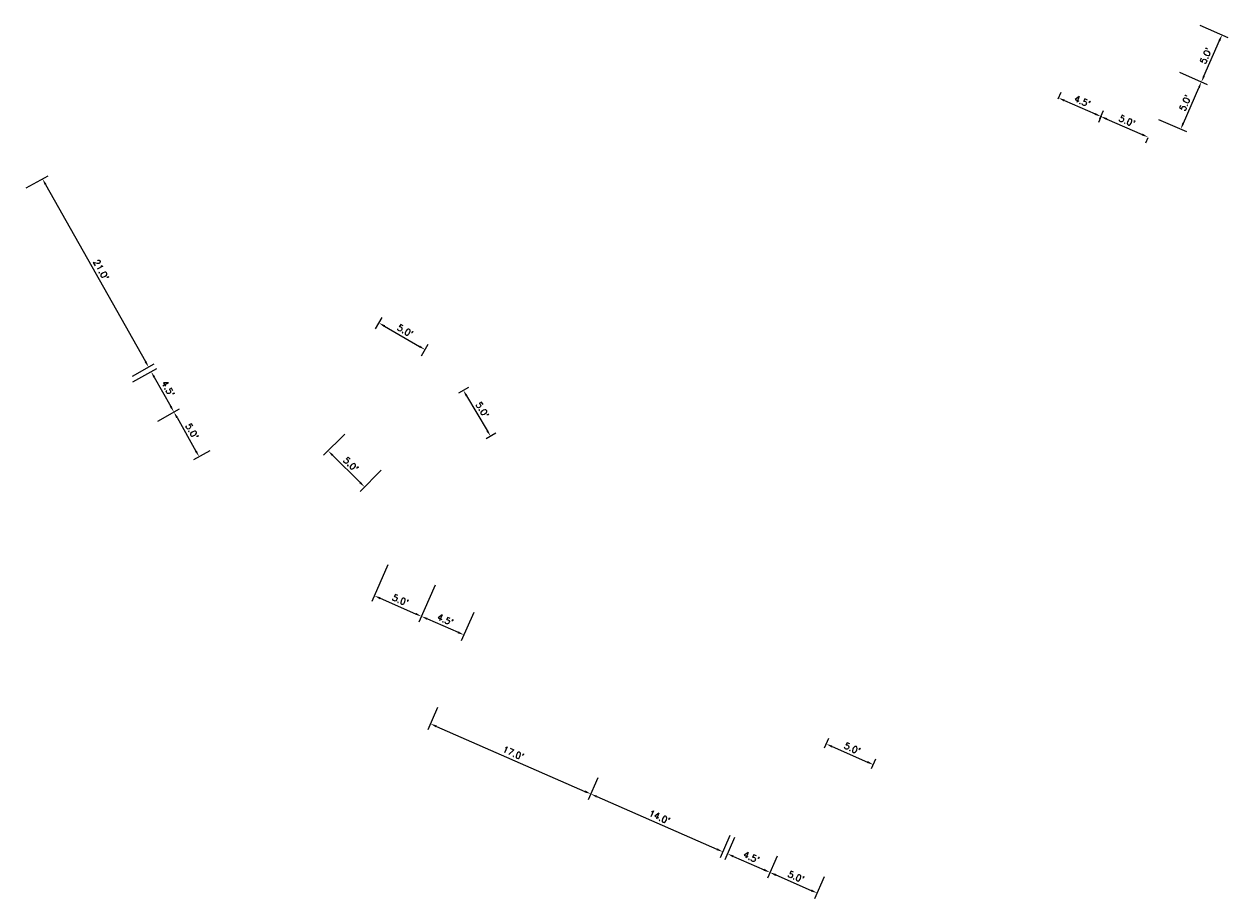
# Model space of a CAD drawing. Extents: x 1490373 to 1513128, y 652534 to 656452.
# Tile 5 of 6: x 1512932 to 1513049, y 652916 to 653001. Entities that reach past the tile are written whole.
import ezdxf

# ---------------------------------------------------------------- set-up
doc = ezdxf.new("R2010")
doc.units = 0
doc.header["$MEASUREMENT"] = 0
doc.header["$PDMODE"] = 34
doc.header["$PDSIZE"] = 0.004
doc.layers.add('P-INTER', color=7, linetype='Continuous')
doc.layers.add('SHEET_TXT', color=7, linetype='Continuous')
doc.styles.get("Standard").update_dxf_attribs({"font": 'simplex.shx'})
doc.dimstyles.new('COEC', dxfattribs={"dimscale": 13.9, "dimtxt": 0.18, "dimasz": 0.18, "dimexe": 0.18, "dimexo": 0.0625, "dimgap": 0.09, "dimtad": 1, "dimzin": 0, "dimdsep": 46, "dimtxsty": 'Standard', "dimcen": 0.09, "dimclrd": 256, "dimclre": 256, "dimclrt": 256, "dimaunit": 1, "dimadec": 4, "dimazin": 0, "dimtfac": 1, "dimtofl": 0, "dimtmove": 0, "dimatfit": 3, "dimfxl": 1, "dimtolj": 1, "dimtzin": 0, "dimlwd": -1, "dimlwe": -1, "dimarcsym": 0})

# ---------------------------------------------------------------- blocks, each defined once
blk = doc.blocks.new('*D367')
at = {"layer": 'Defpoints', "color": 0, "transparency": 16777216}
for p in [(1512972.39, 652934.4), (1512987.97, 652927.58), (1512987.18, 652925.78)]:
    blk.add_point(p, dxfattribs=at)
at = {"layer": 'SHEET_TXT', "transparency": 16777216}
for p, q in [((1512972.29, 652934.17), (1512971.35, 652932.02)), ((1512972.18, 652932.35), (1512986.6, 652926.03)), ((1512987.87, 652927.35), (1512986.93, 652925.21))]:
    blk.add_line(p, q, dxfattribs=at)
for points in [[(1512972.22, 652932.44), (1512972.13, 652932.25), (1512971.6, 652932.6)], [(1512986.65, 652926.13), (1512986.56, 652925.93), (1512987.18, 652925.78)]]:
    blk.add_solid(points, dxfattribs=at)
at = {"layer": 'SHEET_TXT', "transparency": 16777216, "insert": (1512979.64, 652929.76), "char_height": 0.625, "attachment_point": 5, "rotation": 336.3556}
blk.add_mtext("\\A1;17.0'", dxfattribs=at)
blk = doc.blocks.new('*D368')
at = {"layer": 'Defpoints', "color": 0, "transparency": 16777216}
for p in [(1512987.97, 652927.58), (1513000.79, 652921.97), (1513000, 652920.16)]:
    blk.add_point(p, dxfattribs=at)
at = {"layer": 'SHEET_TXT', "transparency": 16777216}
for p, q in [((1512987.87, 652927.35), (1512986.93, 652925.21)), ((1512987.75, 652925.53), (1512999.43, 652920.42)), ((1513000.69, 652921.74), (1512999.75, 652919.59))]:
    blk.add_line(p, q, dxfattribs=at)
for points in [[(1512987.79, 652925.62), (1512987.71, 652925.43), (1512987.18, 652925.78)], [(1512999.47, 652920.51), (1512999.39, 652920.32), (1513000, 652920.16)]]:
    blk.add_solid(points, dxfattribs=at)
at = {"layer": 'SHEET_TXT', "transparency": 16777216, "insert": (1512993.84, 652923.54), "char_height": 0.625, "attachment_point": 5, "rotation": 336.3556}
blk.add_mtext("\\A1;14.0'", dxfattribs=at)
blk = doc.blocks.new('*D369')
at = {"layer": 'Defpoints', "color": 0, "transparency": 16777216}
for p in [(1513001.25, 652921.77), (1513005.37, 652919.96), (1513004.58, 652918.16)]:
    blk.add_point(p, dxfattribs=at)
at = {"layer": 'SHEET_TXT', "transparency": 16777216}
for p, q in [((1513001.15, 652921.54), (1513000.21, 652919.39)), ((1513001.03, 652919.71), (1513004.01, 652918.41)), ((1513005.27, 652919.73), (1513004.33, 652917.59))]:
    blk.add_line(p, q, dxfattribs=at)
for points in [[(1513001.07, 652919.81), (1513000.99, 652919.62), (1513000.46, 652919.96)], [(1513004.05, 652918.51), (1513003.97, 652918.31), (1513004.58, 652918.16)]]:
    blk.add_solid(points, dxfattribs=at)
at = {"layer": 'SHEET_TXT', "transparency": 16777216, "insert": (1513002.77, 652919.63), "char_height": 0.625, "attachment_point": 5, "rotation": 336.3556}
blk.add_mtext("\\A1;4.5'", dxfattribs=at)
blk = doc.blocks.new('*D370')
at = {"layer": 'Defpoints', "color": 0, "transparency": 16777216}
for p in [(1513005.37, 652919.96), (1513009.95, 652917.96), (1513009.16, 652916.15)]:
    blk.add_point(p, dxfattribs=at)
at = {"layer": 'SHEET_TXT', "transparency": 16777216}
for p, q in [((1513005.27, 652919.73), (1513004.33, 652917.59)), ((1513005.15, 652917.91), (1513008.59, 652916.4)), ((1513009.85, 652917.73), (1513008.91, 652915.58))]:
    blk.add_line(p, q, dxfattribs=at)
for points in [[(1513005.2, 652918), (1513005.11, 652917.81), (1513004.58, 652918.16)], [(1513008.63, 652916.5), (1513008.55, 652916.31), (1513009.16, 652916.15)]]:
    blk.add_solid(points, dxfattribs=at)
at = {"layer": 'SHEET_TXT', "transparency": 16777216, "insert": (1513007.12, 652917.73), "char_height": 0.625, "attachment_point": 5, "rotation": 336.3556}
blk.add_mtext("\\A1;5.0'", dxfattribs=at)
blk = doc.blocks.new('*D371')
at = {"layer": 'Defpoints', "color": 0, "transparency": 16777216}
for p in [(1513009.78, 652930.04), (1513014.63, 652928.63), (1513014.36, 652928.03)]:
    blk.add_point(p, dxfattribs=at)
at = {"layer": 'SHEET_TXT', "transparency": 16777216}
for p, q in [((1513009.88, 652930.27), (1513010.3, 652931.21)), ((1513010.62, 652930.39), (1513014.05, 652928.88)), ((1513014.46, 652928.26), (1513014.88, 652929.21))]:
    blk.add_line(p, q, dxfattribs=at)
for points in [[(1513010.66, 652930.48), (1513010.58, 652930.29), (1513010.05, 652930.64)], [(1513014.09, 652928.98), (1513014.01, 652928.79), (1513014.63, 652928.63)]]:
    blk.add_solid(points, dxfattribs=at)
at = {"layer": 'SHEET_TXT', "transparency": 16777216, "insert": (1513012.58, 652930.21), "char_height": 0.625, "attachment_point": 5, "rotation": 336.3556}
blk.add_mtext("\\A1;5.0'", dxfattribs=at)
blk = doc.blocks.new('*D372')
at = {"layer": 'Defpoints', "color": 0, "transparency": 16777216}
for p in [(1513036.54, 652991.16), (1513041.32, 652989.61), (1513041.39, 652989.76)]:
    blk.add_point(p, dxfattribs=at)
at = {"layer": 'SHEET_TXT', "transparency": 16777216}
for p, q in [((1513036.64, 652991.39), (1513036.99, 652992.19)), ((1513037.31, 652991.37), (1513040.75, 652989.86)), ((1513041.29, 652989.53), (1513041.07, 652989.04))]:
    blk.add_line(p, q, dxfattribs=at)
for points in [[(1513037.36, 652991.46), (1513037.27, 652991.27), (1513036.74, 652991.62)], [(1513040.79, 652989.96), (1513040.71, 652989.77), (1513041.32, 652989.61)]]:
    blk.add_solid(points, dxfattribs=at)
at = {"layer": 'SHEET_TXT', "transparency": 16777216, "insert": (1513039.28, 652991.18), "char_height": 0.625, "attachment_point": 5, "rotation": 336.3556}
blk.add_mtext("\\A1;5.0'", dxfattribs=at)
blk = doc.blocks.new('*D406')
at = {"layer": 'Defpoints', "color": 0, "transparency": 16777216}
for p in [(1512967.56, 652948.29), (1512972.14, 652946.29), (1512970.72, 652943.04)]:
    blk.add_point(p, dxfattribs=at)
at = {"layer": 'P-INTER', "transparency": 16777216}
for p, q in [((1512967.46, 652948.06), (1512965.89, 652944.48)), ((1512972.04, 652946.06), (1512970.47, 652942.47)), ((1512966.71, 652944.8), (1512970.15, 652943.29))]:
    blk.add_line(p, q, dxfattribs=at)
for points in [[(1512966.75, 652944.89), (1512966.67, 652944.7), (1512966.14, 652945.05)], [(1512970.19, 652943.39), (1512970.11, 652943.2), (1512970.72, 652943.04)]]:
    blk.add_solid(points, dxfattribs=at)
at = {"layer": 'P-INTER', "transparency": 16777216, "insert": (1512968.68, 652944.62), "char_height": 0.625, "attachment_point": 5, "rotation": 336.3556}
blk.add_mtext("\\A1;5.0'", dxfattribs=at)
blk = doc.blocks.new('*D407')
at = {"layer": 'Defpoints', "color": 0, "transparency": 16777216}
for p in [(1512972.14, 652946.29), (1512975.9, 652943.66), (1512974.84, 652941.24)]:
    blk.add_point(p, dxfattribs=at)
at = {"layer": 'P-INTER', "transparency": 16777216}
for p, q in [((1512972.04, 652946.06), (1512970.47, 652942.47)), ((1512975.8, 652943.43), (1512974.59, 652940.67)), ((1512971.29, 652942.79), (1512974.27, 652941.49))]:
    blk.add_line(p, q, dxfattribs=at)
for points in [[(1512971.33, 652942.89), (1512971.25, 652942.7), (1512970.72, 652943.04)], [(1512974.31, 652941.59), (1512974.23, 652941.39), (1512974.84, 652941.24)]]:
    blk.add_solid(points, dxfattribs=at)
at = {"layer": 'P-INTER', "transparency": 16777216, "insert": (1512973.03, 652942.71), "char_height": 0.625, "attachment_point": 5, "rotation": 336.3556}
blk.add_mtext("\\A1;4.5'", dxfattribs=at)
blk = doc.blocks.new('*D408')
at = {"layer": 'Defpoints', "color": 0, "transparency": 16777216}
for p in [(1512932.11, 652984.55), (1512944.21, 652967.26), (1512942.42, 652966.25)]:
    blk.add_point(p, dxfattribs=at)
at = {"layer": 'P-INTER', "transparency": 16777216}
for p, q in [((1512932.32, 652984.67), (1512934.44, 652985.86)), ((1512934.2, 652985.01), (1512943.9, 652967.8)), ((1512942.64, 652966.38), (1512944.75, 652967.57))]:
    blk.add_line(p, q, dxfattribs=at)
for points in [[(1512934.29, 652985.06), (1512934.11, 652984.96), (1512933.89, 652985.55)], [(1512943.99, 652967.86), (1512943.81, 652967.75), (1512944.21, 652967.26)]]:
    blk.add_solid(points, dxfattribs=at)
at = {"layer": 'P-INTER', "transparency": 16777216, "insert": (1512939.59, 652976.71), "char_height": 0.625, "attachment_point": 5, "rotation": 299.4156}
blk.add_mtext("\\A1;21.0'", dxfattribs=at)
blk = doc.blocks.new('*D409')
at = {"layer": 'Defpoints', "color": 0, "transparency": 16777216}
for p in [(1512942.44, 652965.69), (1512946.66, 652962.9), (1512944.88, 652961.9)]:
    blk.add_point(p, dxfattribs=at)
at = {"layer": 'P-INTER', "transparency": 16777216}
for p, q in [((1512942.66, 652965.82), (1512945, 652967.13)), ((1512944.76, 652966.28), (1512946.35, 652963.45)), ((1512945.09, 652962.02), (1512947.21, 652963.21))]:
    blk.add_line(p, q, dxfattribs=at)
for points in [[(1512944.85, 652966.33), (1512944.67, 652966.23), (1512944.45, 652966.82)], [(1512946.44, 652963.5), (1512946.26, 652963.4), (1512946.66, 652962.9)]]:
    blk.add_solid(points, dxfattribs=at)
at = {"layer": 'P-INTER', "transparency": 16777216, "insert": (1512946.1, 652965.17), "char_height": 0.625, "attachment_point": 5, "rotation": 299.4156}
blk.add_mtext("\\A1;4.5'", dxfattribs=at)
blk = doc.blocks.new('*D410')
at = {"layer": 'Defpoints', "color": 0, "transparency": 16777216}
for p in [(1512944.88, 652961.9), (1512950.38, 652959.26), (1512949.12, 652958.55)]:
    blk.add_point(p, dxfattribs=at)
at = {"layer": 'P-INTER', "transparency": 16777216}
for p, q in [((1512945.09, 652962.02), (1512947.21, 652963.21)), ((1512946.97, 652962.36), (1512948.81, 652959.09)), ((1512950.17, 652959.14), (1512948.57, 652958.24))]:
    blk.add_line(p, q, dxfattribs=at)
for points in [[(1512947.06, 652962.41), (1512946.88, 652962.31), (1512946.66, 652962.9)], [(1512948.9, 652959.14), (1512948.72, 652959.04), (1512949.12, 652958.55)]]:
    blk.add_solid(points, dxfattribs=at)
at = {"layer": 'P-INTER', "transparency": 16777216, "insert": (1512948.43, 652961.03), "char_height": 0.625, "attachment_point": 5, "rotation": 299.4156}
blk.add_mtext("\\A1;5.0'", dxfattribs=at)
blk = doc.blocks.new('*D427')
at = {"layer": 'Defpoints', "color": 0, "transparency": 16777216}
for p in [(1512963.44, 652960.94), (1512966.99, 652957.42), (1512965.2, 652955.61)]:
    blk.add_point(p, dxfattribs=at)
at = {"layer": 'P-INTER', "transparency": 16777216}
for p, q in [((1512963.26, 652960.76), (1512961.21, 652958.69)), ((1512962.09, 652958.69), (1512964.75, 652956.05)), ((1512966.81, 652957.24), (1512964.76, 652955.17))]:
    blk.add_line(p, q, dxfattribs=at)
for points in [[(1512962.16, 652958.76), (1512962.02, 652958.62), (1512961.65, 652959.13)], [(1512964.83, 652956.12), (1512964.68, 652955.98), (1512965.2, 652955.61)]]:
    blk.add_solid(points, dxfattribs=at)
at = {"layer": 'P-INTER', "transparency": 16777216, "insert": (1512963.86, 652957.81), "char_height": 0.625, "attachment_point": 5, "rotation": 315.2478}
blk.add_mtext("\\A1;5.0'", dxfattribs=at)
blk = doc.blocks.new('*D453')
at = {"layer": 'Defpoints', "color": 0, "transparency": 16777216}
for p in [(1513044.13, 652996.02), (1513046.5, 652994.98), (1513042.12, 652991.44)]:
    blk.add_point(p, dxfattribs=at)
at = {"layer": 'P-INTER', "transparency": 16777216}
for p, q in [((1513044.36, 652995.92), (1513047.07, 652994.73)), ((1513044.75, 652990.97), (1513046.25, 652994.41)), ((1513042.35, 652991.34), (1513045.07, 652990.15))]:
    blk.add_line(p, q, dxfattribs=at)
for points in [[(1513046.16, 652994.45), (1513046.35, 652994.37), (1513046.5, 652994.98)], [(1513044.65, 652991.01), (1513044.84, 652990.93), (1513044.5, 652990.4)]]:
    blk.add_solid(points, dxfattribs=at)
at = {"layer": 'P-INTER', "transparency": 16777216, "insert": (1513044.93, 652992.94), "char_height": 0.625, "attachment_point": 5, "rotation": 66.3556}
blk.add_mtext("\\A1;5.0'", dxfattribs=at)
blk = doc.blocks.new('*D454')
at = {"layer": 'Defpoints', "color": 0, "transparency": 16777216}
for p in [(1513046.13, 653000.6), (1513048.51, 652999.56), (1513044.13, 652996.02)]:
    blk.add_point(p, dxfattribs=at)
at = {"layer": 'P-INTER', "transparency": 16777216}
for p, q in [((1513046.36, 653000.5), (1513049.08, 652999.31)), ((1513046.75, 652995.55), (1513048.26, 652998.99)), ((1513044.36, 652995.92), (1513047.07, 652994.73))]:
    blk.add_line(p, q, dxfattribs=at)
for points in [[(1513048.16, 652999.03), (1513048.35, 652998.95), (1513048.51, 652999.56)], [(1513046.66, 652995.59), (1513046.85, 652995.51), (1513046.5, 652994.98)]]:
    blk.add_solid(points, dxfattribs=at)
at = {"layer": 'P-INTER', "transparency": 16777216, "insert": (1513046.93, 652997.52), "char_height": 0.625, "attachment_point": 5, "rotation": 66.3556}
blk.add_mtext("\\A1;5.0'", dxfattribs=at)
blk = doc.blocks.new('*D455')
at = {"layer": 'Defpoints', "color": 0, "transparency": 16777216}
for p in [(1513032.47, 652993.09), (1513036.74, 652991.62), (1513036.86, 652991.89)]:
    blk.add_point(p, dxfattribs=at)
at = {"layer": 'SHEET_TXT', "transparency": 16777216}
for p, q in [((1513032.57, 652993.32), (1513032.87, 652993.99)), ((1513033.19, 652993.17), (1513036.17, 652991.87)), ((1513036.76, 652991.66), (1513036.49, 652991.04))]:
    blk.add_line(p, q, dxfattribs=at)
for points in [[(1513033.23, 652993.27), (1513033.15, 652993.07), (1513032.62, 652993.42)], [(1513036.21, 652991.96), (1513036.13, 652991.77), (1513036.74, 652991.62)]]:
    blk.add_solid(points, dxfattribs=at)
at = {"layer": 'SHEET_TXT', "transparency": 16777216, "insert": (1513034.93, 652993.09), "char_height": 0.625, "attachment_point": 5, "rotation": 336.3556}
blk.add_mtext("\\A1;4.5'", dxfattribs=at)
blk = doc.blocks.new('*D456')
at = {"layer": 'Defpoints', "color": 0, "transparency": 16777216}
for p in [(1512966.13, 652970.75), (1512970.59, 652968.15), (1512971.06, 652968.96)]:
    blk.add_point(p, dxfattribs=at)
at = {"layer": 'P-INTER', "transparency": 16777216}
for p, q in [((1512966.25, 652970.97), (1512966.91, 652972.1)), ((1512967.13, 652971.24), (1512970.52, 652969.28)), ((1512970.72, 652968.37), (1512971.38, 652969.5))]:
    blk.add_line(p, q, dxfattribs=at)
for points in [[(1512967.19, 652971.33), (1512967.08, 652971.15), (1512966.59, 652971.56)], [(1512970.57, 652969.37), (1512970.47, 652969.19), (1512971.06, 652968.96)]]:
    blk.add_solid(points, dxfattribs=at)
at = {"layer": 'P-INTER', "transparency": 16777216, "insert": (1512969.14, 652970.8), "char_height": 0.625, "attachment_point": 5, "rotation": 329.8503}
blk.add_mtext("\\A1;5.0'", dxfattribs=at)
blk = doc.blocks.new('*D457')
at = {"layer": 'Defpoints', "color": 0, "transparency": 16777216}
for p in [(1512974.14, 652964.63), (1512976.78, 652960.19), (1512977.42, 652960.57)]:
    blk.add_point(p, dxfattribs=at)
at = {"layer": 'P-INTER', "transparency": 16777216}
for p, q in [((1512974.36, 652964.76), (1512975.32, 652965.33)), ((1512975.1, 652964.48), (1512977.1, 652961.11)), ((1512976.99, 652960.32), (1512977.96, 652960.89))]:
    blk.add_line(p, q, dxfattribs=at)
for points in [[(1512975.19, 652964.53), (1512975.01, 652964.42), (1512974.79, 652965.01)], [(1512977.19, 652961.16), (1512977.01, 652961.05), (1512977.42, 652960.57)]]:
    blk.add_solid(points, dxfattribs=at)
at = {"layer": 'P-INTER', "transparency": 16777216, "insert": (1512976.64, 652963.11), "char_height": 0.625, "attachment_point": 5, "rotation": 300.6452}
blk.add_mtext("\\A1;5.0'", dxfattribs=at)

msp = doc.modelspace()

# ---------------------------------------------------------------- dimensions: what is measured, and where the dimension line sits
at = {"layer": 'P-INTER'}
for p1, p2, distance, text, picture, middle in [((1513044.128, 652996.019), (1513046.133, 653000.599), -2.591, "5.0'", '*D454', (1513046.935, 652997.519)), ((1513042.123, 652991.439), (1513044.128, 652996.019), -2.591, "5.0'", '*D453', (1513044.93, 652992.939)), ((1512932.106, 652984.546), (1512942.42, 652966.253), 2.05, "21.0'", '*D408', (1512939.59, 652976.712)), ((1512966.125, 652970.749), (1512970.593, 652968.154), 0.933, "5.0'", '*D456', (1512969.141, 652970.797)), ((1512974.144, 652964.634), (1512976.778, 652960.189), 0.746, "5.0'", '*D457', (1512976.638, 652963.109)), ((1512963.44, 652960.938), (1512966.991, 652957.418), -2.546, "5.0'", '*D427', (1512963.861, 652957.812)), ((1512967.559, 652948.292), (1512972.139, 652946.286), -3.54, "5.0'", '*D406', (1512968.679, 652944.616))]:
    dim = msp.add_aligned_dim(p1=p1, p2=p2, distance=distance, text=text, dimstyle='COEC', override={"dimscale": 5, "dimtxt": 0.125, "dimasz": 0.125, "dimexe": 0.125, "dimexo": 0.05, "dimgap": 0.05}, dxfattribs=at)
    dim.commit()
    dim.dimension.update_dxf_attribs({"geometry": picture, "text_midpoint": middle})
for base, p1, p2, angle, text, picture, middle in [((1512946.661, 652962.905), (1512942.444, 652965.693), (1512944.876, 652961.898), 119.41556, "4.5'", '*D409', (1512946.098, 652965.17)), ((1512949.117, 652958.549), (1512944.876, 652961.898), (1512950.383, 652959.263), 119.41556, "5.0'", '*D410', (1512948.431, 652961.032)), ((1512974.842, 652941.239), (1512972.139, 652946.286), (1512975.903, 652943.664), 156.3556, "4.5'", '*D407', (1512973.03, 652942.711))]:
    dim = msp.add_linear_dim(base=base, p1=p1, p2=p2, angle=angle, text=text, dimstyle='COEC', override={"dimscale": 5, "dimtxt": 0.125, "dimasz": 0.125, "dimexe": 0.125, "dimexo": 0.05, "dimgap": 0.05, "dimtmove": 1}, dxfattribs=at)
    dim.commit()
    dim.dimension.update_dxf_attribs({"geometry": picture, "text_midpoint": middle})
at = {"layer": 'SHEET_TXT'}
for base, p1, p2, text, picture, middle in [((1513036.742, 652991.616), (1513032.474, 652993.086), (1513036.86, 652991.885), "4.5'", '*D455', (1513034.931, 652993.088)), ((1513041.323, 652989.611), (1513036.544, 652991.163), (1513041.388, 652989.761), "5.0'", '*D372', (1513039.282, 652991.183)), ((1513014.626, 652928.633), (1513009.783, 652930.04), (1513014.364, 652928.034), "5.0'", '*D371', (1513012.585, 652930.205)), ((1513000.002, 652920.165), (1512987.967, 652927.583), (1513000.791, 652921.968), "14.0'", '*D368', (1512993.839, 652923.542)), ((1513009.162, 652916.154), (1513005.372, 652919.963), (1513009.952, 652917.958), "5.0'", '*D370', (1513007.122, 652917.726))]:
    dim = msp.add_linear_dim(base=base, p1=p1, p2=p2, angle=156.35561, text=text, dimstyle='COEC', override={"dimscale": 5, "dimtxt": 0.125, "dimasz": 0.125, "dimexe": 0.125, "dimexo": 0.05, "dimgap": 0.05, "dimtmove": 1}, dxfattribs=at)
    dim.commit()
    dim.dimension.update_dxf_attribs({"geometry": picture, "text_midpoint": middle})
for p1, p2, text, picture, middle in [((1512972.394, 652934.401), (1512987.967, 652927.583), "17.0'", '*D367', (1512979.64, 652929.758)), ((1513001.249, 652921.768), (1513005.372, 652919.963), "4.5'", '*D369', (1513002.77, 652919.632))]:
    dim = msp.add_aligned_dim(p1=p1, p2=p2, distance=-1.969, text=text, dimstyle='COEC', override={"dimscale": 5, "dimtxt": 0.125, "dimasz": 0.125, "dimexe": 0.125, "dimexo": 0.05, "dimgap": 0.05}, dxfattribs=at)
    dim.commit()
    dim.dimension.update_dxf_attribs({"geometry": picture, "text_midpoint": middle})

doc.saveas('drawing.dxf')
